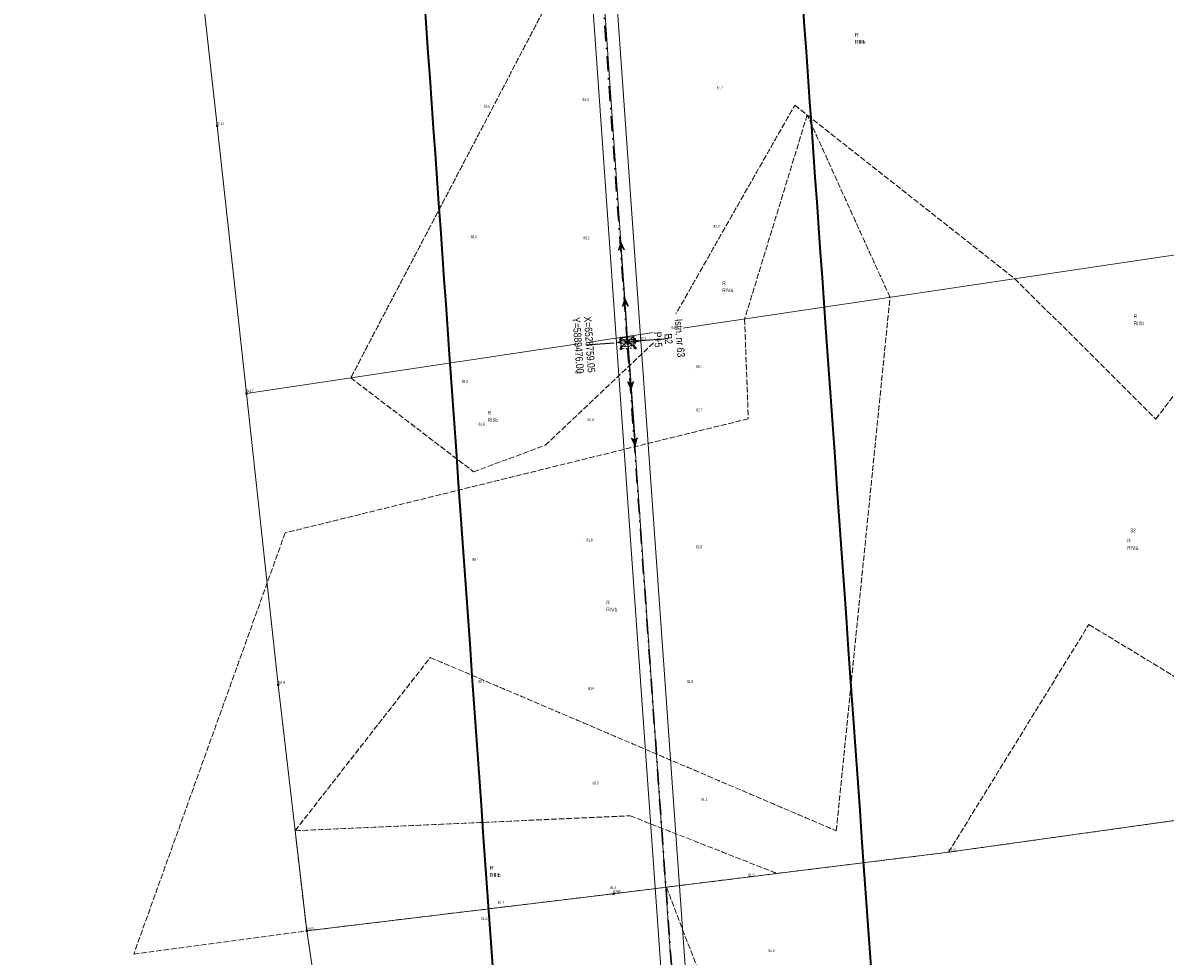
# Model space of a CAD drawing. Header units: metres. Extents: x 6524698 to 6533081, y 5883213 to 5896811.
# Tile 65 of 167: x 6528599 to 6528902, y 5889313 to 5889561. Entities that reach past the tile are written whole.
import ezdxf
from ezdxf.enums import TextEntityAlignment as Align

# ---------------------------------------------------------------- set-up
doc = ezdxf.new("R2010")
doc.units = ezdxf.units.M
doc.header["$MEASUREMENT"] = 0
for name, pattern in [('DASHDOT', [4, 2, -0.9, 0.2, -0.9]), ('mapa zasadnicza$0$219-500', [0]), ('mapa zasadnicza$0$egkk-500', [2, 1.5, -0.5]), ('mapa zasadnicza$0$egug-500', [1, 0.5, -0.5]), ('mapa zasadnicza$0$suep_wn_500', [0]), ('mapa zasadnicza$0$supp_500', [1, 0.5, -0.5])]:
    doc.linetypes.add(name, pattern=pattern)
doc.layers.get('0').update_dxf_attribs({"lineweight": 0})
doc.layers.add('@pomocnicza', color=3, linetype='Continuous', plot=False)
for name, color, linetype, lineweight in [('@Proj. słupy - blok', 1, 'Continuous', 15), ('@Proj. słupy - XY', 1, 'Continuous', 0), ('_trasa_os', 1, 'DASHDOT', 30), ('Sections span lengths and Marker Balls Plan', 7, 'Continuous', 0)]:
    doc.layers.add(name, color=color, linetype=linetype, lineweight=lineweight)
for name, color, linetype in [('@Proj. słupy - seria', 1, 'Continuous'), ('@Proj. słupy - wys.', 1, 'Continuous'), ('mapa zasadnicza$0$000 Inne (niezydentyfikowane)', 7, 'Continuous'), ('mapa zasadnicza$0$202-punkt graniczny', 7, 'Continuous'), ('mapa zasadnicza$0$202-punkt graniczny-Atr103', 7, 'Continuous'), ('mapa zasadnicza$0$203-punkt graniczny', 7, 'Continuous'), ('mapa zasadnicza$0$203-punkt graniczny-Atr103', 7, 'Continuous'), ('mapa zasadnicza$0$209-oznaczenie konturu klasyfikacyjnego', 7, 'Continuous'), ('mapa zasadnicza$0$210-oznaczenie konturu użytku gruntowego', 7, 'Continuous'), ('mapa zasadnicza$0$211-numer działki ewidencyjnej', 7, 'Continuous'), ('mapa zasadnicza$0$217-kontur klasyfikacyjny', 7, 'Continuous'), ('mapa zasadnicza$0$218-kontur użytku gruntowego', 7, 'Continuous'), ('mapa zasadnicza$0$219-działka ewidencyjna', 7, 'Continuous'), ('mapa zasadnicza$0$pikieta naturalna', 7, 'Continuous'), ('mapa zasadnicza$0$pikieta naturalna-Atr2', 7, 'Continuous'), ('mapa zasadnicza$0$przewód elektroenergetyczny wysokiego napięcia', 7, 'Continuous'), ('mapa zasadnicza$0$słup przewodów napowietrznych', 7, 'Continuous')]:
    doc.layers.add(name, color=color, linetype=linetype)
doc.styles.add('mapa zasadnicza$0$STANDARD', font='Working1250', dxfattribs={"width": 0.75})
doc.styles.add('Opis', font='ARIALN.TTF')

# ---------------------------------------------------------------- blocks, each defined once
blk = doc.blocks.new('mapa zasadnicza$0$202')
at = {"color": 0, "linetype": 'Continuous', "lineweight": 0}
blk.add_circle((0, 0), 0.25, dxfattribs=at)
blk = doc.blocks.new('mapa zasadnicza$0$203')
at = {"linetype": 'Continuous', "lineweight": 0}
h = blk.add_hatch(color=0, dxfattribs=at)
edge = h.paths.add_edge_path()
edge.add_arc((0, 0), 0.045, 0, 360)
blk = doc.blocks.new('mapa zasadnicza$0$PW01')
at = {"linetype": 'Continuous', "lineweight": 13}
h = blk.add_hatch(color=0, dxfattribs=at)
edge = h.paths.add_edge_path()
edge.add_arc((0, 0), 0.045, 0, 360)
blk = doc.blocks.new('mapa zasadnicza$0$SM05')
at = {"color": 0, "linetype": 'Continuous', "lineweight": 13}
blk.add_circle((0, 0), 0.25, dxfattribs=at)
blk = doc.blocks.new('mapa zasadnicza$0$SUEP3')
at = {"color": 0, "linetype": 'Continuous'}
for p, q in [((0, 0), (12.003, 0)), ((12.003, 0), (10.003, 0.75)), ((10.003, 0.75), (11.003, 0)), ((12.003, 0), (10.003, -0.75)), ((11.003, 0), (10.003, -0.75)), ((12.003, 0), (27.003, 0)), ((27.003, 0), (25.003, 0.75)), ((25.003, 0.75), (26.003, 0)), ((27.003, 0), (25.003, -0.75)), ((26.003, 0), (25.003, -0.75))]:
    blk.add_line(p, q, dxfattribs=at)
blk = doc.blocks.new('*U2343')
at = {"layer": '@Proj. słupy - blok', "color": 0}
for points in [[(-0.53, -0.61), (-2.79, -0.2), (-0.61, 0.53)], [(0, 0), (-2.79, -0.2)], [(-1.64, -1.3), (1.64, 1.3), (-1.8, 1.06), (1.8, -1.06)], [(0, 0), (2.79, 0.2), (3.59, 0.25)], [(2.79, 0.2), (0.61, -0.53), (0.53, 0.61), (2.79, 0.2)], [(3.59, 0.25), (0.53, 0.61), (0.61, -0.53), (3.59, 0.25)]]:
    blk.add_lwpolyline(points, dxfattribs=at)
for points in [[(1.64, 1.3), (-1.8, 1.06), (-1.64, -1.3), (1.8, -1.06)], [(0.61, -0.53), (0.53, 0.61), (-0.61, 0.53), (-0.53, -0.61)]]:
    blk.add_lwpolyline(points, close=True, dxfattribs=at)
for centre, radius in [((-1.8, 1.06), 0.15), ((1.64, 1.3), 0.15), ((2.79, 0.2), 0.05), ((3.59, 0.25), 0.05), ((-2.79, -0.2), 0.05), ((-1.64, -1.3), 0.15), ((1.8, -1.06), 0.15)]:
    blk.add_circle(centre, radius, dxfattribs=at)
at = {"layer": '@Proj. słupy - seria', "color": 0, "insert": (10.97, 0.78), "char_height": 2, "attachment_point": 5, "rotation": 274.0484, "style": 'Opis', "bg_fill": 3, "box_fill_scale": 2.5, "bg_fill_color": 256, "bg_fill_transparency": 0}
blk.add_mtext_dynamic_manual_height_columns('B2', width=7, gutter_width=12.5, heights=[2.21], dxfattribs=at)
at = {"layer": '@Proj. słupy - XY', "color": 0, "linetype": 'Continuous', "insert": (-11.47, -0.81), "char_height": 2.5, "attachment_point": 5, "rotation": 274.0484, "style": 'Opis', "bg_fill": 3, "box_fill_scale": 1, "bg_fill_color": 256, "bg_fill_transparency": 0}
blk.add_mtext_dynamic_manual_height_columns('\\P', width=19.7098, gutter_width=5.34, heights=[5.63], dxfattribs=at)
at = {"layer": '@pomocnicza'}
for p, q in [((10.97, 0.78), (3.49, 0.25)), ((-10.97, -0.78), (-3.49, -0.25))]:
    blk.add_line(p, q, dxfattribs=at)
at = {"layer": '@Proj. słupy - seria', "color": 0, "style": 'Opis'}
blk.add_attdef('STAN', text='', height=2, rotation=274.0484, dxfattribs=at).set_placement((13.97, 0.99), align=Align.MIDDLE_CENTER)
at = {"layer": '@Proj. słupy - wys.', "color": 0, "insert": (8.18, 0.58), "char_height": 2, "attachment_point": 5, "rotation": 274.0484, "style": 'Opis'}
blk.add_mtext_dynamic_manual_height_columns('P+5', width=5.2482, gutter_width=12.5, heights=[-2.03], dxfattribs=at)
at = {"layer": '@Proj. słupy - XY', "color": 0, "linetype": 'Continuous', "style": 'Opis'}
for tag, p in [('X', (-9.98, -0.71)), ('Y', (-12.97, -0.92))]:
    blk.add_attdef(tag, text='', height=2, rotation=274.0484, dxfattribs=at).set_placement(p, align=Align.MIDDLE_CENTER)

msp = doc.modelspace()

# ---------------------------------------------------------------- linework, layer by layer
at = {"layer": '_trasa_os', "linetype": 'DASHDOT', "ltscale": 2}
msp.add_lwpolyline([(6528782.648, 5889143.114), (6528759.048, 5889475.999), (6528740.683, 5889736.085), (6528715.689, 5890092.615), (6528697.481, 5890349.859), (6528661.411, 5890707.234), (6528627.314, 5891045.607), (6528605.382, 5891384.858), (6528589.986, 5891744.689), (6528580.198, 5892007.978)], dxfattribs=at)
at = {"layer": 'mapa zasadnicza$0$000 Inne (niezydentyfikowane)', "color": 7, "linetype": 'Continuous', "lineweight": 35, "flags": 128}
for points in [[(6528723.384, 5889310.457), (6528722.781, 5889318.992), (6528722.178, 5889327.528), (6528721.575, 5889336.064), (6528720.972, 5889344.6), (6528720.369, 5889353.136), (6528719.766, 5889361.672), (6528719.163, 5889370.207), (6528718.56, 5889378.743), (6528717.957, 5889387.279), (6528717.354, 5889395.815), (6528716.751, 5889404.351), (6528716.148, 5889412.887), (6528715.545, 5889421.422), (6528714.942, 5889429.958), (6528714.339, 5889438.494), (6528713.736, 5889447.03), (6528713.133, 5889455.566), (6528712.53, 5889464.102), (6528711.927, 5889472.637), (6528711.456, 5889479.311), (6528710.985, 5889485.979), (6528710.515, 5889492.648), (6528710.045, 5889499.317), (6528709.574, 5889505.985), (6528709.104, 5889512.654), (6528708.633, 5889519.322), (6528708.163, 5889525.991), (6528707.692, 5889532.659), (6528707.222, 5889539.328), (6528706.751, 5889545.997), (6528706.281, 5889552.665), (6528705.81, 5889559.334), (6528705.34, 5889566.002)], [(6528805.562, 5889566.371), (6528806.033, 5889559.703), (6528806.503, 5889553.034), (6528806.974, 5889546.366), (6528807.444, 5889539.697), (6528807.915, 5889533.028), (6528808.385, 5889526.36), (6528808.856, 5889519.691), (6528809.326, 5889513.023), (6528809.797, 5889506.354), (6528810.267, 5889499.685), (6528810.738, 5889493.017), (6528811.208, 5889486.348), (6528811.678, 5889479.684), (6528812.281, 5889471.149), (6528812.884, 5889462.613), (6528813.487, 5889454.077), (6528814.09, 5889445.541), (6528814.693, 5889437.005), (6528815.296, 5889428.469), (6528815.899, 5889419.933), (6528816.502, 5889411.398), (6528817.105, 5889402.862), (6528817.708, 5889394.326), (6528818.311, 5889385.79), (6528818.914, 5889377.254), (6528819.517, 5889368.718), (6528820.12, 5889360.183), (6528820.723, 5889351.647), (6528821.326, 5889343.111), (6528821.929, 5889334.575), (6528822.532, 5889326.039), (6528823.135, 5889317.503), (6528823.738, 5889308.968)]]:
    msp.add_lwpolyline(points, dxfattribs=at)
at = {"layer": 'mapa zasadnicza$0$217-kontur klasyfikacyjny', "color": 92, "linetype": 'mapa zasadnicza$0$egkk-500', "lineweight": 18, "flags": 128}
for points in [[(6528762.74, 5889613.2), (6528685.73, 5889466.44)], [(6528769.42, 5889478.92), (6528803.51, 5889538.77)], [(6528803.51, 5889538.77), (6528806.8, 5889536.17)], [(6528806.8, 5889536.17), (6528790.19, 5889482.02)], [(6528806.8, 5889536.17), (6528861.91, 5889492.72)], [(6528828.77, 5889487.78), (6528806.8, 5889536.17)], [(6528861.91, 5889492.72), (6528899.28, 5889455.49)], [(6528899.28, 5889455.49), (6528926.42, 5889491)], [(6528814.52, 5889346.26), (6528828.77, 5889487.78)], [(6528790.19, 5889482.02), (6528791.18, 5889455.58)], [(6528737.31, 5889448.53), (6528769.42, 5889478.92)], [(6528685.73, 5889466.44), (6528718.31, 5889441.52)], [(6528791.18, 5889455.58), (6528668.32, 5889425.3)], [(6528718.31, 5889441.52), (6528737.31, 5889448.53)], [(6528668.32, 5889425.3), (6528628.15, 5889313.54)], [(6528844.3, 5889340.57), (6528881.51, 5889400.98)], [(6528881.51, 5889400.98), (6528955.03, 5889356.36)], [(6528670.96, 5889346.28), (6528706.81, 5889392.22)], [(6528706.81, 5889392.22), (6528814.52, 5889346.26)], [(6528935.68, 5889353.37), (6528844.3, 5889340.57)], [(6528670.96, 5889346.28), (6528759.86, 5889350.22)], [(6528759.86, 5889350.22), (6528798.79, 5889334.93)], [(6528674.04, 5889319.7), (6528670.96, 5889346.28)], [(6528844.3, 5889340.57), (6528798.79, 5889334.93)], [(6528798.79, 5889334.93), (6528769.5, 5889331.3)], [(6528755.4, 5889329.55), (6528769.5, 5889331.3)], [(6528769.5, 5889331.3), (6528850.52, 5889117.88)], [(6528674.04, 5889319.7), (6528755.4, 5889329.55)], [(6528628.15, 5889313.54), (6528674.04, 5889319.7)]]:
    msp.add_lwpolyline(points, dxfattribs=at)
at = {"layer": 'mapa zasadnicza$0$218-kontur użytku gruntowego', "color": 3, "linetype": 'mapa zasadnicza$0$egug-500', "lineweight": 18, "flags": 128}
for points in [[(6528762.74, 5889613.2), (6528685.73, 5889466.44)], [(6528769.42, 5889478.92), (6528803.51, 5889538.77)], [(6528803.51, 5889538.77), (6528806.8, 5889536.17)], [(6528806.8, 5889536.17), (6528790.19, 5889482.02)], [(6528806.8, 5889536.17), (6528861.91, 5889492.72)], [(6528828.77, 5889487.78), (6528806.8, 5889536.17)], [(6528861.91, 5889492.72), (6528899.28, 5889455.49)], [(6528899.28, 5889455.49), (6528926.42, 5889491)], [(6528814.52, 5889346.26), (6528828.77, 5889487.78)], [(6528790.19, 5889482.02), (6528791.18, 5889455.58)], [(6528737.31, 5889448.53), (6528769.42, 5889478.92)], [(6528685.73, 5889466.44), (6528718.31, 5889441.52)], [(6528791.18, 5889455.58), (6528668.32, 5889425.3)], [(6528718.31, 5889441.52), (6528737.31, 5889448.53)], [(6528668.32, 5889425.3), (6528628.15, 5889313.54)], [(6528844.3, 5889340.57), (6528881.51, 5889400.98)], [(6528881.51, 5889400.98), (6528955.03, 5889356.36)], [(6528670.96, 5889346.28), (6528706.81, 5889392.22)], [(6528706.81, 5889392.22), (6528814.52, 5889346.26)], [(6528935.68, 5889353.37), (6528844.3, 5889340.57)], [(6528670.96, 5889346.28), (6528759.86, 5889350.22)], [(6528759.86, 5889350.22), (6528798.79, 5889334.93)], [(6528674.04, 5889319.7), (6528670.96, 5889346.28)], [(6528844.3, 5889340.57), (6528798.79, 5889334.93)], [(6528798.79, 5889334.93), (6528769.5, 5889331.3)], [(6528755.4, 5889329.55), (6528769.5, 5889331.3)], [(6528769.5, 5889331.3), (6528850.52, 5889117.88)], [(6528674.04, 5889319.7), (6528755.4, 5889329.55)], [(6528628.15, 5889313.54), (6528674.04, 5889319.7)]]:
    msp.add_lwpolyline(points, dxfattribs=at)
at = {"layer": 'mapa zasadnicza$0$219-działka ewidencyjna', "color": 7, "linetype": 'mapa zasadnicza$0$219-500', "lineweight": 18, "flags": 128}
for points in [[(6528643.07, 5889598.77), (6528650.25, 5889533.27)], [(6528650.25, 5889533.27), (6528658.02, 5889462.3)], [(6528770.81, 5889479.13), (6528904.48, 5889499.07)], [(6528658.02, 5889462.3), (6528770.81, 5889479.13)], [(6528658.02, 5889462.3), (6528666.48, 5889385.02)], [(6528666.48, 5889385.02), (6528674.04, 5889319.7)], [(6528844.3, 5889340.57), (6528935.68, 5889353.37)], [(6528755.4, 5889329.55), (6528844.3, 5889340.57)], [(6528674.04, 5889319.7), (6528755.4, 5889329.55)], [(6528674.04, 5889319.7), (6528685.96, 5889239.18)]]:
    msp.add_lwpolyline(points, dxfattribs=at)
at = {"layer": 'mapa zasadnicza$0$przewód elektroenergetyczny wysokiego napięcia', "color": 1, "linetype": 'mapa zasadnicza$0$suep_wn_500', "lineweight": 18, "flags": 128}
for points in [[(6528741.23, 5889735.54), (6528759.25, 5889475.43)], [(6528759.25, 5889475.43), (6528782.35, 5889143.01)]]:
    msp.add_lwpolyline(points, dxfattribs=at)
at = {"layer": 'mapa zasadnicza$0$słup przewodów napowietrznych', "color": 7, "linetype": 'mapa zasadnicza$0$supp_500', "lineweight": 18, "flags": 128}
for points in [[(6528761.22, 5889474.34), (6528757.39, 5889474.15), (6528757.28, 5889476.51), (6528761.1, 5889476.7)], [(6528761.22, 5889474.34), (6528757.28, 5889476.51)], [(6528757.39, 5889474.15), (6528761.1, 5889476.7)], [(6528761.22, 5889474.34), (6528761.1, 5889476.7)]]:
    msp.add_lwpolyline(points, dxfattribs=at)

# ---------------------------------------------------------------- block references
at = {"layer": 'mapa zasadnicza$0$202-punkt graniczny', "color": 7, "linetype": 'Continuous', "lineweight": 18}
for p in [(6528650.25, 5889533.27), (6528770.81, 5889479.13), (6528658.02, 5889462.3), (6528666.48, 5889385.02), (6528755.4, 5889329.55), (6528674.04, 5889319.7)]:
    msp.add_blockref('mapa zasadnicza$0$202', p, dxfattribs=at)
at = {"layer": 'mapa zasadnicza$0$203-punkt graniczny', "color": 7, "linetype": 'Continuous', "lineweight": 18}
msp.add_blockref('mapa zasadnicza$0$203', (6528844.3, 5889340.57), dxfattribs=at)
at = {"layer": 'mapa zasadnicza$0$pikieta naturalna', "color": 7, "linetype": 'Continuous', "lineweight": 13}
for p in [(6528781.95, 5889543.36), (6528746.24, 5889540.28), (6528720.1, 5889538.62), (6528780.85, 5889506.63), (6528716.6, 5889503.98), (6528746.49, 5889503.58), (6528761.96, 5889476.55), (6528777.01, 5889468.77), (6528717.21, 5889464.62), (6528747.27, 5889466.84), (6528776.42, 5889458.16), (6528747.49, 5889455.45), (6528718.75, 5889454.29), (6528747.11, 5889423.48), (6528776.31, 5889421.72), (6528716.96, 5889418.35), (6528718.56, 5889385.95), (6528774.1, 5889385.99), (6528747.65, 5889383.95), (6528749.09, 5889359.03), (6528777.61, 5889354.73), (6528790.84, 5889333.75), (6528756.52, 5889330.23), (6528726.97, 5889326.53), (6528723.1, 5889323.88), (6528795.53, 5889314.53)]:
    msp.add_blockref('mapa zasadnicza$0$PW01', p, dxfattribs=at)
at = {"layer": 'mapa zasadnicza$0$przewód elektroenergetyczny wysokiego napięcia', "color": 1, "linetype": 'Continuous', "lineweight": 18}
for rotation in [93.96300000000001, 273.975]:
    msp.add_blockref('mapa zasadnicza$0$SUEP3', (6528759.25, 5889475.43), dxfattribs=dict(at, rotation=rotation))
at = {"layer": 'mapa zasadnicza$0$słup przewodów napowietrznych', "color": 7, "linetype": 'Continuous', "lineweight": 18}
for p in [(6528757.28, 5889476.51), (6528761.1, 5889476.7), (6528757.39, 5889474.15), (6528761.22, 5889474.34)]:
    msp.add_blockref('mapa zasadnicza$0$SM05', p, dxfattribs=at)

# ---------------------------------------------------------------- texts
at = {"layer": 'mapa zasadnicza$0$202-punkt graniczny-Atr103', "color": 7, "style": 'mapa zasadnicza$0$STANDARD', "width": 0.667}
for s, p in [('5415', (6528650.25, 5889533.27)), ('5425', (6528770.81, 5889479.13)), ('5417', (6528658.02, 5889462.3)), ('5418', (6528666.48, 5889385.02)), ('5766', (6528755.4, 5889329.55)), ('5763', (6528674.04, 5889319.7))]:
    msp.add_text(s, height=0.75, dxfattribs=at).set_placement(p, align=Align.BOTTOM_LEFT)
at = {"layer": 'mapa zasadnicza$0$203-punkt graniczny-Atr103', "color": 7, "style": 'mapa zasadnicza$0$STANDARD', "width": 0.667}
msp.add_text('5770', height=0.75, dxfattribs=at).set_placement((6528844.3, 5889340.57), align=Align.BOTTOM_LEFT)
at = {"layer": 'mapa zasadnicza$0$209-oznaczenie konturu klasyfikacyjnego', "color": 3, "linetype": 'Continuous', "lineweight": 18, "style": 'mapa zasadnicza$0$STANDARD', "width": 0.79}
for s, p in [('RIIIb', (6528819.48, 5889556.06)), ('RIVa', (6528784.24, 5889490.18)), ('RIIIb', (6528893.35, 5889481.39)), ('RIIIb', (6528722, 5889455.76)), ('RIVa', (6528891.67, 5889421.85)), ('RIVb', (6528753.49, 5889405.44)), ('RIIIb', (6528722.66, 5889335.01))]:
    msp.add_text(s, height=1, dxfattribs=at).set_placement(p, align=Align.TOP_LEFT)
at = {"layer": 'mapa zasadnicza$0$210-oznaczenie konturu użytku gruntowego', "color": 3, "linetype": 'Continuous', "lineweight": 18, "style": 'mapa zasadnicza$0$STANDARD', "width": 0.79}
for p in [(6528819.48, 5889556.96), (6528784.24, 5889491.08), (6528893.35, 5889482.29), (6528722, 5889456.66), (6528891.67, 5889422.75), (6528753.49, 5889406.34), (6528722.66, 5889335.91)]:
    msp.add_text('R', height=1, dxfattribs=at).set_placement(p)
at = {"layer": 'mapa zasadnicza$0$211-numer działki ewidencyjnej', "color": 7, "linetype": 'Continuous', "lineweight": 18, "style": 'mapa zasadnicza$0$STANDARD', "width": 0.79}
msp.add_text('32', height=1, dxfattribs=at).set_placement((6528892.49, 5889426.45), align=Align.TOP_LEFT)
at = {"layer": 'mapa zasadnicza$0$pikieta naturalna-Atr2', "color": 7, "style": 'mapa zasadnicza$0$STANDARD', "width": 0.667}
for s, p in [('84.7', (6528782.79, 5889542.95)), ('84.4', (6528747.18, 5889539.9)), ('83.5', (6528721.03, 5889538.12)), ('83.2', (6528781.94, 5889506.25)), ('83.0', (6528717.56, 5889503.49)), ('83.2', (6528747.42, 5889503.16)), ('83.3', (6528762.42, 5889476.52)), ('83.0', (6528745.19, 5889467.52)), ('83.1', (6528777.3, 5889469.12)), ('82.5', (6528715.15, 5889465.12)), ('82.7', (6528777.36, 5889457.56)), ('82.4', (6528748.53, 5889454.97)), ('81.8', (6528719.63, 5889453.78)), ('81.6', (6528748.27, 5889423)), ('81.8', (6528777.28, 5889421.22)), ('80.4', (6528717.98, 5889417.89)), ('80.2', (6528719.58, 5889385.47)), ('81.8', (6528774.96, 5889385.47)), ('80.9', (6528748.63, 5889383.57)), ('80.5', (6528749.88, 5889358.56)), ('81.1', (6528778.7, 5889354.22)), ('81.9', (6528791.16, 5889334.14)), ('81.4', (6528754.54, 5889330.78)), ('81.1', (6528724.72, 5889326.87)), ('81.0', (6528720.34, 5889322.59)), ('82.0', (6528796.54, 5889314.08))]:
    msp.add_text(s, height=0.75, dxfattribs=at).set_placement(p)

# ---------------------------------------------------------------- next in the draw order: block references
msp.add_blockref('*U2343', (6528759.048, 5889475.999)).add_auto_attribs({'STAN': 'Istn. nr 63', 'Y': 'Y=5889476.00', 'X': 'X=6528759.05'})

# ---------------------------------------------------------------- next in the draw order: linework, layer by layer
at = {"layer": 'Sections span lengths and Marker Balls Plan', "color": 1, "flags": 128}
for points in [[(6528779.855, 5889142.917), (6528756.255, 5889475.801), (6528737.89, 5889735.889), (6528712.896, 5890092.418), (6528694.691, 5890349.62), (6528658.626, 5890706.953), (6528624.524, 5891045.376), (6528602.586, 5891384.708), (6528587.188, 5891744.577), (6528577.92, 5892006.949)], [(6528786.24, 5889143.367), (6528762.639, 5889476.253), (6528744.275, 5889736.338), (6528719.28, 5890092.868), (6528701.068, 5890350.167), (6528664.993, 5890707.595), (6528630.902, 5891045.904), (6528608.977, 5891385.052), (6528593.583, 5891744.832), (6528583.388, 5892009.419)]]:
    msp.add_lwpolyline(points, dxfattribs=at)

doc.saveas('drawing.dxf')
